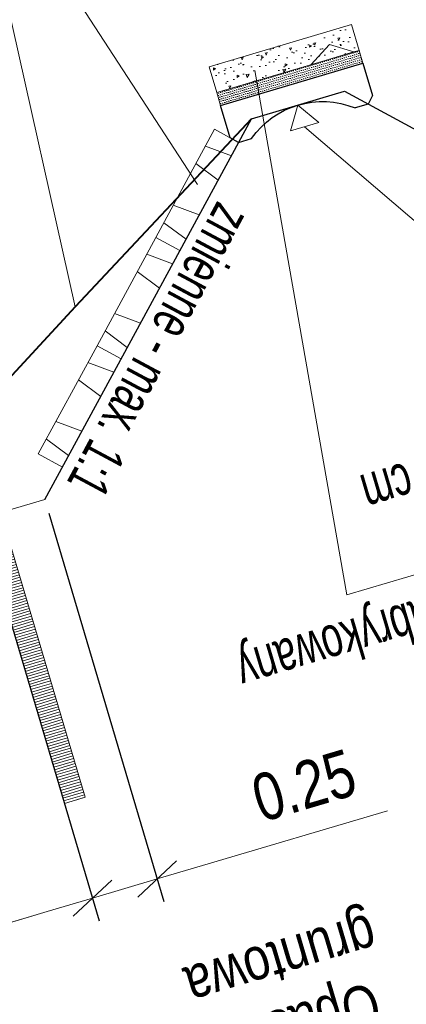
# Model space of a CAD drawing. Header units: metres. Extents: x 7437403 to 7437771, y 5556473 to 5556945.
# Tile 16 of 23: x 7437460.91 to 7437462.34, y 5556907.39 to 5556911.04. Entities that reach past the tile are written whole.
import ezdxf
from ezdxf.enums import TextEntityAlignment as Align

# ---------------------------------------------------------------- set-up
doc = ezdxf.new("R2010")
doc.units = ezdxf.units.M
doc.header["$MEASUREMENT"] = 0
doc.linetypes.add('DGN Style 2', pattern=[7.598078, 4.558847, -3.039231])
doc.layers.get('0').update_dxf_attribs({"color": 250})
for name, color, linetype, lineweight in [('12_obrys', 7, 'Continuous', 0), ('15_krawęznik', 7, 'Continuous', 0), ('16_obrzeża', 7, 'Continuous', 0), ('3_opisy', 7, 'Continuous', 0), ('9_warstwy', 7, 'Continuous', 0), ('cienka (Construction)', 7, 'Continuous', 0), ('konstrukcja jezdni', 7, 'Continuous', 0), ('korytko betonowe', 7, 'Continuous', 0), ('opisy', 7, 'Continuous', 0)]:
    doc.layers.add(name, color=color, linetype=linetype, lineweight=lineweight)
doc.styles.add('Style-Arial', font='arial.ttf')
doc.dimstyles.new('Proszowice', dxfattribs={"dimtxt": 0.175, "dimasz": 0.175, "dimexe": 0.0875, "dimexo": 0.0875, "dimgap": 0.0875, "dimtad": 1, "dimzin": 3, "dimdsep": 46, "dimtxsty": 'Style-Arial', "dimblk": '_Oblique_0.5', "dimcen": 0.09, "dimclrd": 7, "dimadec": 4, "dimazin": 3, "dimtfac": 1, "dimtmove": 0, "dimatfit": 1, "dimldrblk": 'TerminatorOpen_0.5', "dimfxl": 0, "dimfrac": 2, "dimtzin": 3, "dimlwd": 0, "dimarcsym": 0})

# ---------------------------------------------------------------- blocks, each defined once
blk = doc.blocks.new('_Oblique_0.5')
at = {"color": 0, "linetype": 'ByBlock', "lineweight": -2}
for p, q in [((0.5, 0.25), (-0.5, -0.25)), ((0, 0), (-1, 0))]:
    blk.add_line(p, q, dxfattribs=at)
blk = doc.blocks.new('*D69')
at = {"layer": 'Defpoints', "color": 0, "linetype": 'Continuous', "lineweight": 25}
for p in [(7437460.7642, 5556909.1922), (7437459.2893, 5556908.8893), (7437459.7424, 5556907.3604)]:
    blk.add_point(p, dxfattribs=at)
at = {"layer": 'konstrukcja jezdni', "color": 0, "linetype": 'Continuous', "lineweight": -2}
for p, q in [((7437460.7891, 5556909.1083), (7437461.2057, 5556907.7028)), ((7437459.3142, 5556908.8054), (7437459.7673, 5556907.2765))]:
    blk.add_line(p, q, dxfattribs=at)
at = {"layer": 'konstrukcja jezdni', "color": 7, "linetype": 'Continuous', "lineweight": 0}
blk.add_line((7437461.013, 5556907.737), (7437459.9102, 5556907.4101), dxfattribs=at)
at = {"layer": 'konstrukcja jezdni', "color": 7, "linetype": 'Continuous', "lineweight": 0, "xscale": 0.175, "yscale": 0.175, "zscale": 0.175}
for p, rotation in [((7437461.1808, 5556907.7867), 16.50938890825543), ((7437459.7424, 5556907.3604), 196.5093889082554)]:
    blk.add_blockref('_Oblique_0.5', p, dxfattribs=dict(at, rotation=rotation))
at = {"layer": 'konstrukcja jezdni', "color": 0, "linetype": 'Continuous', "lineweight": 0, "insert": (7437460.3123, 5556907.7138), "char_height": 0.175, "attachment_point": 5, "rotation": 16.5094, "style": 'Style-Arial'}
blk.add_mtext('\\H1x;\\W0.8;1.50', dxfattribs=at)
blk = doc.blocks.new('TerminatorOpen_0.5')
at = {"color": 0, "linetype": 'ByBlock', "lineweight": -2}
for q in [(-1, 0.25), (-1, 0), (-1, -0.25)]:
    blk.add_line((0, 0), q, dxfattribs=at)
blk = doc.blocks.new('*D70')
at = {"layer": 'Defpoints', "color": 0, "linetype": 'Continuous', "lineweight": 25}
for p in [(7437460.9939, 5556909.2964), (7437460.7529, 5556909.2296), (7437461.1806, 5556907.7867)]:
    blk.add_point(p, dxfattribs=at)
at = {"layer": 'konstrukcja jezdni', "color": 0, "linetype": 'Continuous', "lineweight": -2}
for p, q in [((7437461.0187, 5556909.2125), (7437461.4452, 5556907.7738)), ((7437460.7778, 5556909.1457), (7437461.2055, 5556907.7028))]:
    blk.add_line(p, q, dxfattribs=at)
at = {"layer": 'konstrukcja jezdni', "color": 7, "linetype": 'Continuous', "lineweight": 0}
for p, q in [((7437461.5881, 5556907.9074), (7437462.2733, 5556908.1105)), ((7437461.4203, 5556907.8577), (7437461.1806, 5556907.7867)), ((7437461.0128, 5556907.7369), (7437460.845, 5556907.6872))]:
    blk.add_line(p, q, dxfattribs=at)
at = {"layer": 'konstrukcja jezdni', "color": 7, "linetype": 'Continuous', "lineweight": 0, "xscale": 0.175, "yscale": 0.175, "zscale": 0.175}
for p, rotation in [((7437461.4203, 5556907.8577), 196.5093889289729), ((7437461.1806, 5556907.7867), 16.50938892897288)]:
    blk.add_blockref('_Oblique_0.5', p, dxfattribs=dict(at, rotation=rotation))
at = {"layer": 'konstrukcja jezdni', "color": 0, "linetype": 'Continuous', "lineweight": 0, "insert": (7437461.9643, 5556908.2034), "char_height": 0.175, "attachment_point": 5, "rotation": 16.5094, "style": 'Style-Arial'}
blk.add_mtext('\\H1x;\\W0.8;0.25', dxfattribs=at)
blk = doc.blocks.new('*U67')
at = {"layer": 'korytko betonowe', "color": 7, "linetype": 'Continuous', "lineweight": 30}
for p, q in [((-0.275, 0.05), (-0.25, 0.075)), ((0.25, 0.075), (0.275, 0.05))]:
    blk.add_line(p, q, dxfattribs=at)
at = {"layer": 'korytko betonowe', "color": 7, "linetype": 'Continuous', "lineweight": 30, "flags": 128}
for points in [[(-0.25, 0.075), (-0.2, 0.075), (-0.2, 0.075)], [(0.25, 0.075), (0.2, 0.075), (0.2, 0.075)], [(0.275, 0.05), (0.275, -0.075), (-0.275, -0.075), (-0.275, 0.05)]]:
    blk.add_lwpolyline(points, dxfattribs=at)
at = {"layer": 'korytko betonowe', "color": 7, "linetype": 'Continuous', "lineweight": 30, "extrusion": (0, 0, -1)}
blk.add_arc((0, 0.3257), 0.3207, 231.4199, 308.5801, dxfattribs=at)

msp = doc.modelspace()

# ---------------------------------------------------------------- hatches: boundary and pattern name
at = {"layer": '16_obrzeża', "linetype": 'Continuous', "lineweight": 0}
h = msp.add_hatch(dxfattribs=at)
h.set_pattern_fill('HATCH', angle=-163.4906, style=0, pattern_type=2)
h.set_pattern_definition([(196.5094, (7437460.840943, 5556909.214969), (0.002841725, -0.00958773), [])])
h.paths.add_polyline_path([(7437460.8409, 5556909.215), (7437461.1535, 5556908.1603), (7437461.0768, 5556908.1376), (7437460.7642, 5556909.1922)])
at = {"layer": '9_warstwy', "linetype": 'Continuous', "lineweight": 0}
h = msp.add_hatch(dxfattribs=at)
h.set_pattern_fill('AR-CONC', angle=-163.4906, style=0, pattern_type=2)
h.set_pattern_definition([(246.50939, (7437500.639564, 5556926.179176), (-0.08960161, -0.01824495), [0.009525, -0.104775]), (191.5094, (7437500.63956, 5556926.17918), (0.04404146, -0.08658247), [0.00762, -0.08382]), (296.9604, (7437500.6321, 5556926.17766), (-0.0455606, -0.1048271), [0.008095, -0.089045]), (242.6936, (7437500.64678, 5556926.15482), (-0.1359253, -0.01836207), [0.014288, -0.157163]), (293.145, (7437500.63545, 5556926.15329), (-0.078652, -0.15234463), [0.012143, -0.133568]), (187.6934, (7437500.64678, 5556926.15482), (-0.0786528, -0.1523447), [0.01143, -0.12573]), (217.50939, (7437500.6328, 5556926.1573), (-0.08721266, 0.02748233), [0.009525, -0.104775]), (162.5094, (7437500.6328, 5556926.1573), (-0.0034565, -0.09707846), [0.00762, -0.08382]), (267.9608, (7437500.62553, 5556926.15959), (-0.0906689, -0.06959626), [0.008095, -0.089045]), (234.00939, (7437500.643374, 5556926.1798), (0.010533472, -0.0409734), [0, -0.0828, 0, -0.08509, 0, -0.08414]), (204.00939, (7437500.643374, 5556926.1798), (-0.01779817, -0.05751938), [0, -0.04851, 0, -0.0809, 0, -0.03207]), (164.00939, (7437500.66255, 5556926.185484), (-0.06581429, -0.016519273), [0, -0.03175, 0, -0.09906, 0, -0.13145]), (154.00939, (7437500.681724, 5556926.19117), (-0.06739839, -0.03323624), [0, -0.04127, 0, -0.06579, 0, -0.09334])])
h.paths.add_polyline_path([(7437462.0591, 5556910.949), (7437462.1494, 5556910.9218), (7437462.1686, 5556910.9275), (7437462.1402, 5556911.0233), (7437461.6129, 5556910.867), (7437461.6413, 5556910.7712), (7437461.7895, 5556910.8151), (7437461.9899, 5556910.8745)])
h = msp.add_hatch(dxfattribs=at)
h.set_pattern_fill('AR-CONC', angle=-163.4906, style=0, pattern_type=2)
h.set_pattern_definition([(246.50939, (7437500.86107, 5556926.21752), (-0.08960161, -0.01824495), [0.009525, -0.104775]), (191.5094, (7437500.86107, 5556926.21752), (0.04404146, -0.08658247), [0.00762, -0.08382]), (296.9604, (7437500.8536, 5556926.216), (-0.0455606, -0.1048271), [0.008095, -0.089045]), (242.6936, (7437500.86829, 5556926.19317), (-0.1359253, -0.01836207), [0.014288, -0.157163]), (293.145, (7437500.85696, 5556926.19164), (-0.078652, -0.15234463), [0.012143, -0.133568]), (187.6934, (7437500.86829, 5556926.19317), (-0.0786528, -0.1523447), [0.01143, -0.12573]), (217.50939, (7437500.854306, 5556926.19565), (-0.08721266, 0.02748233), [0.009525, -0.104775]), (162.5094, (7437500.85431, 5556926.19565), (-0.0034565, -0.09707846), [0.00762, -0.08382]), (267.9608, (7437500.84704, 5556926.19794), (-0.0906689, -0.06959626), [0.008095, -0.089045]), (234.00939, (7437500.861692, 5556926.21739), (0.010533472, -0.0409734), [0, -0.0828, 0, -0.08509, 0, -0.08414]), (204.00939, (7437500.86169, 5556926.21739), (-0.01779817, -0.05751938), [0, -0.04851, 0, -0.0809, 0, -0.03207]), (164.00939, (7437500.890455, 5556926.225915), (-0.06581429, -0.016519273), [0, -0.03175, 0, -0.09906, 0, -0.13145]), (154.00939, (7437500.900043, 5556926.22876), (-0.06739839, -0.03323624), [0, -0.04127, 0, -0.06579, 0, -0.09334])])
h.paths.add_polyline_path([(7437462.1494, 5556910.9218), (7437462.0591, 5556910.949), (7437461.9899, 5556910.8745)])
h = msp.add_hatch(dxfattribs=at)
h.set_pattern_fill('DOTS', angle=-163.4906, style=0, pattern_type=2)
h.set_pattern_definition([(196.50939, (7437500.773884, 5556926.125074), (-0.0015495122, -0.0087380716), [0, -0.007938])])
h.paths.add_polyline_path([(7437461.7982, 5556910.7655), (7437462.1828, 5556910.8795), (7437462.1686, 5556910.9275), (7437462.1494, 5556910.9218), (7437461.9899, 5556910.8745), (7437461.7895, 5556910.8151)])
h = msp.add_hatch(dxfattribs=at)
h.set_pattern_fill('DOTS', angle=-163.4906, style=0, pattern_type=2)
h.set_pattern_definition([(196.50939, (7437500.514924, 5556926.064248), (-0.0015495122, -0.0087380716), [0, -0.007938])])
h.paths.add_polyline_path([(7437461.7895, 5556910.8151), (7437461.6413, 5556910.7712), (7437461.6555, 5556910.7232), (7437461.7982, 5556910.7655)])

# ---------------------------------------------------------------- linework, layer by layer
at = {"layer": '12_obrys', "color": 7, "linetype": 'Continuous', "lineweight": 30}
for p, q in [((7437461.7693, 5556910.6735), (7437462.1145, 5556910.7758)), ((7437462.1145, 5556910.7758), (7437462.9085, 5556910.3449)), ((7437461.0039, 5556909.2633), (7437461.7693, 5556910.6735))]:
    msp.add_line(p, q, dxfattribs=at)
at = {"layer": '12_obrys', "color": 251, "linetype": 'DGN Style 2', "lineweight": 40, "flags": 128}
msp.add_lwpolyline([(7437461.7693, 5556910.6735), (7437461.1168, 5556909.977), (7437460.5249, 5556909.3375), (7437459.8472, 5556909.0917), (7437459.2931, 5556908.8905), (7437459.2893, 5556908.8893)], dxfattribs=at)
at = {"layer": '15_krawęznik', "color": 7, "linetype": 'Continuous', "lineweight": 13}
msp.add_line((7437460.8409, 5556909.215), (7437461.0039, 5556909.2633), dxfattribs=at)
at = {"layer": '16_obrzeża', "color": 7, "linetype": 'Continuous', "lineweight": 0}
for p, q in [((7437460.7642, 5556909.1922), (7437461.0768, 5556908.1376)), ((7437460.8409, 5556909.215), (7437461.1535, 5556908.1603)), ((7437461.1535, 5556908.1603), (7437461.0768, 5556908.1376))]:
    msp.add_line(p, q, dxfattribs=at)
at = {"layer": '16_obrzeża', "color": 7, "linetype": 'Continuous', "lineweight": 0, "flags": 128}
msp.add_lwpolyline([(7437460.8409, 5556909.215), (7437461.1535, 5556908.1603), (7437461.0768, 5556908.1376), (7437460.7642, 5556909.1922), (7437460.8409, 5556909.215)], close=True, dxfattribs=at)
at = {"layer": '3_opisy', "color": 7}
for p, q in [((7437460.7078, 5556911.807), (7437461.1168, 5556909.977)), ((7437460.9863, 5556911.3285), (7437461.57, 5556910.4302)), ((7437461.7828, 5556910.853), (7437462.1232, 5556908.9104)), ((7437462.7524, 5556909.9706), (7437461.9667, 5556910.6444)), ((7437464.5727, 5556909.6364), (7437462.1232, 5556908.9104))]:
    msp.add_line(p, q, dxfattribs=at)
at = {"layer": '3_opisy', "color": 7, "linetype": 'Continuous', "lineweight": 0, "flags": 128}
msp.add_lwpolyline([(7437461.9419, 5556910.7247), (7437462.0195, 5556910.66), (7437461.914, 5556910.6288), (7437461.9419, 5556910.7247)], dxfattribs=at)
at = {"layer": '9_warstwy', "color": 7, "linetype": 'Continuous', "lineweight": 13}
for p, q in [((7437461.4152, 5556910.2341), (7437461.6328, 5556910.635)), ((7437461.7221, 5556910.5865), (7437461.6328, 5556910.635)), ((7437461.5045, 5556910.1856), (7437461.7221, 5556910.5865)), ((7437461.1977, 5556909.8332), (7437461.4152, 5556910.2341)), ((7437461.5045, 5556910.1856), (7437461.4152, 5556910.2341)), ((7437461.5045, 5556910.1856), (7437461.4152, 5556910.2341)), ((7437461.287, 5556909.7848), (7437461.5045, 5556910.1856)), ((7437460.9801, 5556909.4324), (7437461.1977, 5556909.8332)), ((7437461.287, 5556909.7848), (7437461.1977, 5556909.8332)), ((7437461.287, 5556909.7848), (7437461.1977, 5556909.8332)), ((7437461.0694, 5556909.3839), (7437461.287, 5556909.7848)), ((7437461.0694, 5556909.3839), (7437460.9801, 5556909.4324))]:
    msp.add_line(p, q, dxfattribs=at)
at = {"layer": '9_warstwy', "color": 7, "linetype": 'Continuous', "lineweight": 0, "flags": 128}
for points in [[(7437462.0591, 5556910.949), (7437462.1494, 5556910.9218), (7437462.1686, 5556910.9275), (7437462.1402, 5556911.0233), (7437461.6129, 5556910.867), (7437461.6413, 5556910.7712), (7437461.7895, 5556910.8151), (7437461.9899, 5556910.8745), (7437462.0591, 5556910.949)], [(7437462.1494, 5556910.9218), (7437462.0591, 5556910.949), (7437461.9899, 5556910.8745), (7437462.1494, 5556910.9218)], [(7437461.7982, 5556910.7655), (7437462.1828, 5556910.8795), (7437462.1686, 5556910.9275), (7437462.1494, 5556910.9218), (7437461.9899, 5556910.8745), (7437461.7895, 5556910.8151), (7437461.7982, 5556910.7655)], [(7437461.7895, 5556910.8151), (7437461.6413, 5556910.7712), (7437461.6555, 5556910.7232), (7437461.7982, 5556910.7655), (7437461.7895, 5556910.8151)]]:
    msp.add_lwpolyline(points, close=True, dxfattribs=at)
at = {"layer": 'cienka (Construction)', "color": 7, "linetype": 'Continuous', "lineweight": 13}
for p, q in [((7437461.6954, 5556910.5373), (7437461.5993, 5556910.5732)), ((7437461.6465, 5556910.4471), (7437461.5642, 5556910.5085)), ((7437461.5764, 5556910.318), (7437461.4802, 5556910.3539)), ((7437461.5274, 5556910.2277), (7437461.4451, 5556910.2891)), ((7437461.4778, 5556910.1364), (7437461.3817, 5556910.1723)), ((7437461.4289, 5556910.0463), (7437461.3466, 5556910.1077)), ((7437461.3588, 5556909.9171), (7437461.2627, 5556909.953)), ((7437461.3098, 5556909.8269), (7437461.2275, 5556909.8883)), ((7437461.2603, 5556909.7356), (7437461.1641, 5556909.7714)), ((7437461.2113, 5556909.6454), (7437461.129, 5556909.7068)), ((7437461.1412, 5556909.5163), (7437461.0451, 5556909.5521)), ((7437461.0922, 5556909.426), (7437461.01, 5556909.4874))]:
    msp.add_line(p, q, dxfattribs=at)
at = {"layer": 'korytko betonowe', "color": 7, "linetype": 'Continuous', "lineweight": 0}
for p, q in [((7437461.6129, 5556910.867), (7437462.1402, 5556911.0233)), ((7437462.1402, 5556911.0233), (7437462.1686, 5556910.9275)), ((7437461.6413, 5556910.7712), (7437461.6129, 5556910.867))]:
    msp.add_line(p, q, dxfattribs=at)
at = {"layer": 'korytko betonowe', "color": 7, "linetype": 'Continuous', "lineweight": 0, "flags": 128}
msp.add_lwpolyline([(7437461.6555, 5556910.7232), (7437461.6413, 5556910.7712), (7437462.1686, 5556910.9275), (7437462.1828, 5556910.8795)], dxfattribs=at)

# ---------------------------------------------------------------- block references
at = {"layer": 'korytko betonowe', "color": 7, "linetype": 'Continuous', "lineweight": 30, "rotation": 196.509388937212}
msp.add_blockref('*U67', (7437461.9405, 5556910.7295), dxfattribs=at)

# ---------------------------------------------------------------- texts
at = {"layer": '3_opisy', "color": 7, "linetype": 'Continuous', "lineweight": 0, "style": 'Style-Arial', "width": 0.666667}
msp.add_text('zmienne - max. 1:1', height=0.15, rotation=241.8038, dxfattribs=at).set_placement((7437461.7772, 5556910.3032), align=Align.TOP_LEFT)
at = {"layer": '3_opisy', "color": 7, "linetype": 'Continuous', "lineweight": 0, "insert": (7437461.9077, 5556907.4574), "char_height": 0.157502, "attachment_point": 5, "rotation": 196.5094, "line_spacing_factor": 0.942853, "style": 'Style-Arial'}
msp.add_mtext('\\H1x;\\W0.799979;Opaska\\Pgruntowa', dxfattribs=at)
at = {"layer": 'opisy', "color": 7, "linetype": 'Continuous', "lineweight": 0, "insert": (7437464.6408, 5556909.4065), "char_height": 0.15, "attachment_point": 1, "rotation": 196.5094, "style": 'Style-Arial'}
msp.add_mtext('\\H1x;\\W0.666667;projektowany element betonowy prefabrykowany\\Pna podsypce cem.-piask. gr. 5 cm\\Pi ławie z kruszywa łamanego gr. 10 cm', dxfattribs=at)

# ---------------------------------------------------------------- dimensions: what is measured, and where the dimension line sits
at = {"layer": 'konstrukcja jezdni', "color": 7, "linetype": 'Continuous', "lineweight": 0}
for base, p1, p2, picture, middle in [((7437461.1806, 5556907.7867), (7437460.9939, 5556909.2964), (7437460.7529, 5556909.2296), '*D70', (7437462.0146, 5556908.0339)), ((7437459.7424, 5556907.3604), (7437460.7642, 5556909.1922), (7437459.2893, 5556908.8893), '*D69', (7437460.3626, 5556907.5442))]:
    dim = msp.add_linear_dim(base=base, p1=p1, p2=p2, angle=196.5094, text='\\H1x;\\W0.8;<>', dimstyle='Proszowice', dxfattribs=at)
    dim.commit()
    dim.dimension.update_dxf_attribs({"geometry": picture, "text_midpoint": middle, "dimtype": 160})

doc.saveas('drawing.dxf')
